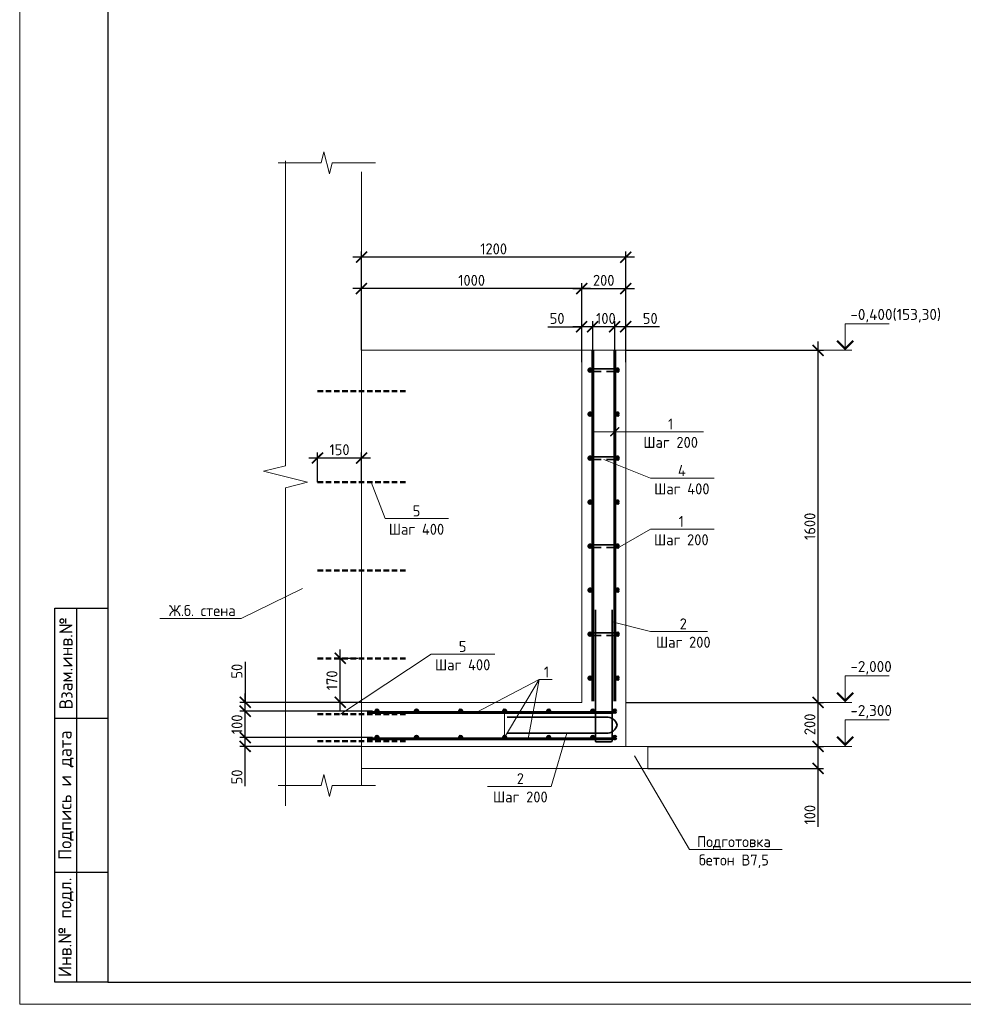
# Model space of a CAD drawing. Header units: millimetres. Extents: x 130535 to 1380046, y -231620 to 121434.
# Tile 1 of 135: x 344596 to 366028, y -231620 to -209245. Entities that reach past the tile are written whole.
import ezdxf
from ezdxf import colors
from ezdxf.entities.mleader import LeaderData, LeaderLine
from ezdxf.enums import TextEntityAlignment as Align
from ezdxf.math import Vec2, Vec3

# ---------------------------------------------------------------- set-up
doc = ezdxf.new("R2010")
doc.units = ezdxf.units.MM
doc.linetypes.add('DASHED2', pattern=[0.375, 0.25, -0.125])
doc.layers.get('DEFPOINTS').update_dxf_attribs({"lineweight": 0})
for name, color, linetype, lineweight in [('Основная 0.35', 7, 'Continuous', 35), ('Основная 0.60', 7, 'Continuous', 60), ('РАЗМЕРЫ', 7, 'Continuous', 9), ('Разрез жилая часть$0$Отметки', 7, 'Continuous', 20), ('Символы 0.20', 7, 'Continuous', 20), ('Текст', 7, 'Continuous', 25), ('Тонкая', 7, 'Continuous', 20), ('Тонкая 0.20', 7, 'Continuous', 20), ('ТОНКИЕ', 7, 'Continuous', 9)]:
    doc.layers.add(name, color=color, linetype=linetype, lineweight=lineweight)
doc.layers.add('ТОЛСТЫЕ_ОСНОВНЫЕ', color=7, linetype='Continuous')
doc.styles.add('GOST-2.304_Type-B', font='GOST_Common.ttf')
doc.styles.add('style1', font='GOST_Common.ttf', dxfattribs={"height": 500})
doc.styles.add('ГОСТ', font='isocpeur.TTF')
doc.dimstyles.new('СПДС', dxfattribs={"dimscale": 100, "dimtxt": 2.5, "dimasz": 2.5, "dimexe": 1.25, "dimexo": 0, "dimtad": 1, "dimdec": 0, "dimtxsty": 'GOST-2.304_Type-B', "dimblk": 'ARCHTICK', "dimcen": 2.5, "dimdle": 2, "dimadec": 0, "dimazin": 2, "dimtfac": 0.75, "dimtdec": 0, "dimtmove": 1, "dimatfit": 3, "dimfxl": 1, "dimtolj": 1, "dimarcsym": 1})

# ---------------------------------------------------------------- blocks, each defined once
blk = doc.blocks.new('*U1423')
at = {"layer": 'ТОЛСТЫЕ_ОСНОВНЫЕ'}
for p, q in [((8, 5), (8, 90)), ((8, 90), (20, 90)), ((13, 5), (13, 90)), ((8, 65), (20, 65)), ((8, 30), (20, 30)), ((20, 5), (8, 5))]:
    blk.add_line(p, q, dxfattribs=at)
blk.add_lwpolyline([(20, 5), (589, 5), (589, 415), (20, 415)], close=True, dxfattribs=at)
at = {"layer": 'ТОНКИЕ'}
blk.add_lwpolyline([(0, 0), (594, 0), (594, 420), (0, 420)], close=True, dxfattribs=at)
at = {"layer": 'Текст', "style": 'style1'}
for s, p in [('Взам.инв.№', (10.5, 77.5)), ('Подпись и дата', (10.5, 47.5)), ('Инв.№ подл.', (10.5, 17.5))]:
    blk.add_text(s, height=3, rotation=90, dxfattribs=at).set_placement(p, align=Align.MIDDLE)
blk = doc.blocks.new('_None')
blk = doc.blocks.new('_ArchTick')
at = {"color": 0, "linetype": 'ByBlock', "const_width": 0.15}
blk.add_lwpolyline([(-0.5, -0.5), (0.5, 0.5)], dxfattribs=at)
blk = doc.blocks.new('*D733')
at = {"layer": 'DEFPOINTS', "color": 0, "linetype": 'Continuous', "lineweight": 0, "transparency": 16777216}
for p in [(349717, -225558), (352610, -225558), (352360, -225758)]:
    blk.add_point(p, dxfattribs=at)
at = {"layer": 'РАЗМЕРЫ', "color": 0, "linetype": 'Continuous', "lineweight": -2, "transparency": 16777216}
for p, q in [((349717, -225958), (349717, -225358)), ((352610, -225558), (349592, -225558)), ((352360, -225758), (349592, -225758)), ((349717, -226666), (349717, -225758))]:
    blk.add_line(p, q, dxfattribs=at)
at = {"layer": 'РАЗМЕРЫ', "color": 0, "linetype": 'Continuous', "lineweight": -2, "transparency": 16777216, "xscale": 250, "yscale": 250, "zscale": 250}
for p, rotation in [((349717, -225558), 90), ((349717, -225758), 270)]:
    blk.add_blockref('_ArchTick', p, dxfattribs=dict(at, rotation=rotation))
at = {"layer": 'РАЗМЕРЫ', "color": 0, "linetype": 'Continuous', "lineweight": 0, "transparency": 16777216, "insert": (349530, -226453), "char_height": 250, "attachment_point": 5, "rotation": 90, "style": 'GOST-2.304_Type-B'}
blk.add_mtext('\\A1;50', dxfattribs=at)
blk = doc.blocks.new('*D734')
at = {"layer": 'DEFPOINTS', "color": 0, "linetype": 'Continuous', "lineweight": 0, "transparency": 16777216}
for p in [(349717, -224958), (352610, -224958), (352610, -225558)]:
    blk.add_point(p, dxfattribs=at)
at = {"layer": 'РАЗМЕРЫ', "color": 0, "linetype": 'Continuous', "lineweight": -2, "transparency": 16777216}
for p, q in [((349717, -225758), (349717, -224758)), ((352610, -224958), (349592, -224958)), ((352610, -225558), (349592, -225558))]:
    blk.add_line(p, q, dxfattribs=at)
at = {"layer": 'РАЗМЕРЫ', "color": 0, "linetype": 'Continuous', "lineweight": -2, "transparency": 16777216, "xscale": 250, "yscale": 250, "zscale": 250}
for p, rotation in [((349717, -224958), 90), ((349717, -225558), 270)]:
    blk.add_blockref('_ArchTick', p, dxfattribs=dict(at, rotation=rotation))
at = {"layer": 'РАЗМЕРЫ', "color": 0, "linetype": 'Continuous', "lineweight": 0, "transparency": 16777216, "insert": (349530, -225258), "char_height": 250, "attachment_point": 5, "rotation": 90, "style": 'GOST-2.304_Type-B'}
blk.add_mtext('\\A1;100', dxfattribs=at)
blk = doc.blocks.new('*D735')
at = {"layer": 'DEFPOINTS', "color": 0, "linetype": 'Continuous', "lineweight": 0, "transparency": 16777216}
for p in [(349717, -224758), (352360, -224758), (352610, -224958)]:
    blk.add_point(p, dxfattribs=at)
at = {"layer": 'РАЗМЕРЫ', "color": 0, "linetype": 'Continuous', "lineweight": -2, "transparency": 16777216}
for p, q in [((349717, -223837), (349717, -224758)), ((349717, -225158), (349717, -224558)), ((352360, -224758), (349592, -224758)), ((352610, -224958), (349592, -224958))]:
    blk.add_line(p, q, dxfattribs=at)
at = {"layer": 'РАЗМЕРЫ', "color": 0, "linetype": 'Continuous', "lineweight": -2, "transparency": 16777216, "xscale": 250, "yscale": 250, "zscale": 250}
for p, rotation in [((349717, -224758), 90), ((349717, -224958), 270)]:
    blk.add_blockref('_ArchTick', p, dxfattribs=dict(at, rotation=rotation))
at = {"layer": 'РАЗМЕРЫ', "color": 0, "linetype": 'Continuous', "lineweight": 0, "transparency": 16777216, "insert": (349530, -224050), "char_height": 250, "attachment_point": 5, "rotation": 90, "style": 'GOST-2.304_Type-B'}
blk.add_mtext('\\A1;50', dxfattribs=at)
blk = doc.blocks.new('*D736')
at = {"layer": 'DEFPOINTS', "color": 0, "linetype": 'Continuous', "lineweight": 0, "transparency": 16777216}
for p in [(358110, -216222), (358360, -217029), (358110, -217154)]:
    blk.add_point(p, dxfattribs=at)
at = {"layer": 'РАЗМЕРЫ', "color": 0, "linetype": 'Continuous', "lineweight": -2, "transparency": 16777216}
for p, q in [((358110, -217154), (358110, -216097)), ((358360, -217029), (358360, -216097)), ((358560, -216222), (357910, -216222)), ((359130, -216222), (358360, -216222))]:
    blk.add_line(p, q, dxfattribs=at)
at = {"layer": 'РАЗМЕРЫ', "color": 0, "linetype": 'Continuous', "lineweight": -2, "transparency": 16777216, "xscale": 250, "yscale": 250, "zscale": 250, "rotation": 180}
blk.add_blockref('_ArchTick', (358110, -216222), dxfattribs=at)
at = {"layer": 'РАЗМЕРЫ', "color": 0, "linetype": 'Continuous', "lineweight": -2, "transparency": 16777216, "xscale": 250, "yscale": 250, "zscale": 250}
blk.add_blockref('_ArchTick', (358360, -216222), dxfattribs=at)
at = {"layer": 'РАЗМЕРЫ', "color": 0, "linetype": 'Continuous', "lineweight": 0, "transparency": 16777216, "insert": (358917, -216034), "char_height": 250, "attachment_point": 5, "style": 'GOST-2.304_Type-B'}
blk.add_mtext('\\A1;50', dxfattribs=at)
blk = doc.blocks.new('*D737')
at = {"layer": 'DEFPOINTS', "color": 0, "linetype": 'Continuous', "lineweight": 0, "transparency": 16777216}
for p in [(357610, -216222), (357610, -217154), (358110, -217154)]:
    blk.add_point(p, dxfattribs=at)
at = {"layer": 'РАЗМЕРЫ', "color": 0, "linetype": 'Continuous', "lineweight": -2, "transparency": 16777216}
for p, q in [((357610, -217154), (357610, -216097)), ((358110, -217154), (358110, -216097)), ((358310, -216222), (357410, -216222))]:
    blk.add_line(p, q, dxfattribs=at)
at = {"layer": 'РАЗМЕРЫ', "color": 0, "linetype": 'Continuous', "lineweight": -2, "transparency": 16777216, "xscale": 250, "yscale": 250, "zscale": 250, "rotation": 180}
blk.add_blockref('_ArchTick', (357610, -216222), dxfattribs=at)
at = {"layer": 'РАЗМЕРЫ', "color": 0, "linetype": 'Continuous', "lineweight": -2, "transparency": 16777216, "xscale": 250, "yscale": 250, "zscale": 250}
blk.add_blockref('_ArchTick', (358110, -216222), dxfattribs=at)
at = {"layer": 'РАЗМЕРЫ', "color": 0, "linetype": 'Continuous', "lineweight": 0, "transparency": 16777216, "insert": (357910, -216034), "char_height": 250, "attachment_point": 5, "style": 'GOST-2.304_Type-B'}
blk.add_mtext('\\A1;100', dxfattribs=at)
blk = doc.blocks.new('*D738')
at = {"layer": 'DEFPOINTS', "color": 0, "linetype": 'Continuous', "lineweight": 0, "transparency": 16777216}
for p in [(357360, -216222), (357360, -217029), (357610, -217154)]:
    blk.add_point(p, dxfattribs=at)
at = {"layer": 'РАЗМЕРЫ', "color": 0, "linetype": 'Continuous', "lineweight": -2, "transparency": 16777216}
for p, q in [((357360, -217029), (357360, -216097)), ((357610, -217154), (357610, -216097)), ((356590, -216222), (357360, -216222)), ((357810, -216222), (357160, -216222))]:
    blk.add_line(p, q, dxfattribs=at)
at = {"layer": 'РАЗМЕРЫ', "color": 0, "linetype": 'Continuous', "lineweight": -2, "transparency": 16777216, "xscale": 250, "yscale": 250, "zscale": 250, "rotation": 180}
blk.add_blockref('_ArchTick', (357360, -216222), dxfattribs=at)
at = {"layer": 'РАЗМЕРЫ', "color": 0, "linetype": 'Continuous', "lineweight": -2, "transparency": 16777216, "xscale": 250, "yscale": 250, "zscale": 250}
blk.add_blockref('_ArchTick', (357610, -216222), dxfattribs=at)
at = {"layer": 'РАЗМЕРЫ', "color": 0, "linetype": 'Continuous', "lineweight": 0, "transparency": 16777216, "insert": (356802, -216034), "char_height": 250, "attachment_point": 5, "style": 'GOST-2.304_Type-B'}
blk.add_mtext('\\A1;50', dxfattribs=at)
blk = doc.blocks.new('*D739')
at = {"layer": 'DEFPOINTS', "color": 0, "linetype": 'Continuous', "lineweight": 0, "transparency": 16777216}
for p in [(358860, -225758), (362730, -225758), (358860, -226258)]:
    blk.add_point(p, dxfattribs=at)
at = {"layer": 'РАЗМЕРЫ', "color": 0, "linetype": 'Continuous', "lineweight": -2, "transparency": 16777216}
for p, q in [((362730, -226458), (362730, -225558)), ((358860, -225758), (362855, -225758)), ((358860, -226258), (362855, -226258)), ((362730, -227586), (362730, -226258))]:
    blk.add_line(p, q, dxfattribs=at)
at = {"layer": 'РАЗМЕРЫ', "color": 0, "linetype": 'Continuous', "lineweight": -2, "transparency": 16777216, "xscale": 250, "yscale": 250, "zscale": 250}
for p, rotation in [((362730, -225758), 90), ((362730, -226258), 270)]:
    blk.add_blockref('_ArchTick', p, dxfattribs=dict(at, rotation=rotation))
at = {"layer": 'РАЗМЕРЫ', "color": 0, "linetype": 'Continuous', "lineweight": 0, "transparency": 16777216, "insert": (362543, -227311), "char_height": 250, "attachment_point": 5, "rotation": 90, "style": 'GOST-2.304_Type-B'}
blk.add_mtext('\\A1;100', dxfattribs=at)
blk = doc.blocks.new('*D740')
at = {"layer": 'DEFPOINTS', "color": 0, "linetype": 'Continuous', "lineweight": 0, "transparency": 16777216}
for p in [(358360, -224758), (362730, -224758), (358860, -225758)]:
    blk.add_point(p, dxfattribs=at)
at = {"layer": 'РАЗМЕРЫ', "color": 0, "linetype": 'Continuous', "lineweight": -2, "transparency": 16777216}
for p, q in [((362730, -225958), (362730, -224558)), ((358360, -224758), (362855, -224758)), ((358860, -225758), (362855, -225758))]:
    blk.add_line(p, q, dxfattribs=at)
at = {"layer": 'РАЗМЕРЫ', "color": 0, "linetype": 'Continuous', "lineweight": -2, "transparency": 16777216, "xscale": 250, "yscale": 250, "zscale": 250}
for p, rotation in [((362730, -224758), 90), ((362730, -225758), 270)]:
    blk.add_blockref('_ArchTick', p, dxfattribs=dict(at, rotation=rotation))
at = {"layer": 'РАЗМЕРЫ', "color": 0, "linetype": 'Continuous', "lineweight": 0, "transparency": 16777216, "insert": (362543, -225258), "char_height": 250, "attachment_point": 5, "rotation": 90, "style": 'GOST-2.304_Type-B'}
blk.add_mtext('\\A1;200', dxfattribs=at)
blk = doc.blocks.new('*D741')
at = {"layer": 'DEFPOINTS', "color": 0, "linetype": 'Continuous', "lineweight": 0, "transparency": 16777216}
for p in [(358360, -215356), (357360, -216758), (358360, -216758)]:
    blk.add_point(p, dxfattribs=at)
at = {"layer": 'РАЗМЕРЫ', "color": 0, "linetype": 'Continuous', "lineweight": -2, "transparency": 16777216}
for p, q in [((357360, -216758), (357360, -215231)), ((358360, -216758), (358360, -215231)), ((357160, -215356), (358560, -215356))]:
    blk.add_line(p, q, dxfattribs=at)
at = {"layer": 'РАЗМЕРЫ', "color": 0, "linetype": 'Continuous', "lineweight": -2, "transparency": 16777216, "xscale": 250, "yscale": 250, "zscale": 250, "rotation": 180}
blk.add_blockref('_ArchTick', (357360, -215356), dxfattribs=at)
at = {"layer": 'РАЗМЕРЫ', "color": 0, "linetype": 'Continuous', "lineweight": -2, "transparency": 16777216, "xscale": 250, "yscale": 250, "zscale": 250}
blk.add_blockref('_ArchTick', (358360, -215356), dxfattribs=at)
at = {"layer": 'РАЗМЕРЫ', "color": 0, "linetype": 'Continuous', "lineweight": 0, "transparency": 16777216, "insert": (357860, -215168), "char_height": 250, "attachment_point": 5, "style": 'GOST-2.304_Type-B'}
blk.add_mtext('\\A1;200', dxfattribs=at)
blk = doc.blocks.new('*D742')
at = {"layer": 'DEFPOINTS', "color": 0, "linetype": 'Continuous', "lineweight": 0, "transparency": 16777216}
for p in [(352360, -215356), (352360, -216758), (357360, -216758)]:
    blk.add_point(p, dxfattribs=at)
at = {"layer": 'РАЗМЕРЫ', "color": 0, "linetype": 'Continuous', "lineweight": -2, "transparency": 16777216}
for p, q in [((352360, -216758), (352360, -215231)), ((357360, -216758), (357360, -215231)), ((357560, -215356), (352160, -215356))]:
    blk.add_line(p, q, dxfattribs=at)
at = {"layer": 'РАЗМЕРЫ', "color": 0, "linetype": 'Continuous', "lineweight": -2, "transparency": 16777216, "xscale": 250, "yscale": 250, "zscale": 250, "rotation": 180}
blk.add_blockref('_ArchTick', (352360, -215356), dxfattribs=at)
at = {"layer": 'РАЗМЕРЫ', "color": 0, "linetype": 'Continuous', "lineweight": -2, "transparency": 16777216, "xscale": 250, "yscale": 250, "zscale": 250}
blk.add_blockref('_ArchTick', (357360, -215356), dxfattribs=at)
at = {"layer": 'РАЗМЕРЫ', "color": 0, "linetype": 'Continuous', "lineweight": 0, "transparency": 16777216, "insert": (354860, -215168), "char_height": 250, "attachment_point": 5, "style": 'GOST-2.304_Type-B'}
blk.add_mtext('\\A1;1000', dxfattribs=at)
blk = doc.blocks.new('*D743')
at = {"layer": 'DEFPOINTS', "color": 0, "linetype": 'Continuous', "lineweight": 0, "transparency": 16777216}
for p in [(358360, -216758), (362730, -216758), (362479, -224758)]:
    blk.add_point(p, dxfattribs=at)
at = {"layer": 'РАЗМЕРЫ', "color": 0, "linetype": 'Continuous', "lineweight": -2, "transparency": 16777216}
for p, q in [((362730, -224958), (362730, -216558)), ((358360, -216758), (362855, -216758)), ((362479, -224758), (362855, -224758))]:
    blk.add_line(p, q, dxfattribs=at)
at = {"layer": 'РАЗМЕРЫ', "color": 0, "linetype": 'Continuous', "lineweight": -2, "transparency": 16777216, "xscale": 250, "yscale": 250, "zscale": 250}
for p, rotation in [((362730, -216758), 90), ((362730, -224758), 270)]:
    blk.add_blockref('_ArchTick', p, dxfattribs=dict(at, rotation=rotation))
at = {"layer": 'РАЗМЕРЫ', "color": 0, "linetype": 'Continuous', "lineweight": 0, "transparency": 16777216, "insert": (362543, -220758), "char_height": 250, "attachment_point": 5, "rotation": 90, "style": 'GOST-2.304_Type-B'}
blk.add_mtext('\\A1;1600', dxfattribs=at)
blk = doc.blocks.new('*D751')
at = {"layer": 'DEFPOINTS', "color": 0, "linetype": 'Continuous', "lineweight": 0, "transparency": 16777216}
for p in [(352360, -214641), (352360, -216758), (358360, -216758)]:
    blk.add_point(p, dxfattribs=at)
at = {"layer": 'РАЗМЕРЫ', "color": 0, "linetype": 'Continuous', "lineweight": -2, "transparency": 16777216}
for p, q in [((352360, -216758), (352360, -214516)), ((358360, -216758), (358360, -214516)), ((358560, -214641), (352160, -214641))]:
    blk.add_line(p, q, dxfattribs=at)
at = {"layer": 'РАЗМЕРЫ', "color": 0, "linetype": 'Continuous', "lineweight": -2, "transparency": 16777216, "xscale": 250, "yscale": 250, "zscale": 250, "rotation": 180}
blk.add_blockref('_ArchTick', (352360, -214641), dxfattribs=at)
at = {"layer": 'РАЗМЕРЫ', "color": 0, "linetype": 'Continuous', "lineweight": -2, "transparency": 16777216, "xscale": 250, "yscale": 250, "zscale": 250}
blk.add_blockref('_ArchTick', (358360, -214641), dxfattribs=at)
at = {"layer": 'РАЗМЕРЫ', "color": 0, "linetype": 'Continuous', "lineweight": 0, "transparency": 16777216, "insert": (355360, -214453), "char_height": 250, "attachment_point": 5, "style": 'GOST-2.304_Type-B'}
blk.add_mtext('\\A1;1200', dxfattribs=at)
blk = doc.blocks.new('*D752')
at = {"layer": 'DEFPOINTS', "color": 0, "linetype": 'Continuous', "lineweight": 0, "transparency": 16777216}
for p in [(352360, -219205), (351360, -219758), (352360, -219758)]:
    blk.add_point(p, dxfattribs=at)
at = {"layer": 'РАЗМЕРЫ', "color": 0, "linetype": 'Continuous', "lineweight": -2, "transparency": 16777216}
for p, q in [((351160, -219205), (352560, -219205)), ((351360, -219758), (351360, -219080)), ((352360, -219758), (352360, -219080))]:
    blk.add_line(p, q, dxfattribs=at)
at = {"layer": 'РАЗМЕРЫ', "color": 0, "linetype": 'Continuous', "lineweight": -2, "transparency": 16777216, "xscale": 250, "yscale": 250, "zscale": 250, "rotation": 180}
blk.add_blockref('_ArchTick', (351360, -219205), dxfattribs=at)
at = {"layer": 'РАЗМЕРЫ', "color": 0, "linetype": 'Continuous', "lineweight": -2, "transparency": 16777216, "xscale": 250, "yscale": 250, "zscale": 250}
blk.add_blockref('_ArchTick', (352360, -219205), dxfattribs=at)
at = {"layer": 'РАЗМЕРЫ', "color": 0, "linetype": 'Continuous', "lineweight": 0, "transparency": 16777216, "insert": (351860, -219017), "char_height": 250, "attachment_point": 5, "style": 'GOST-2.304_Type-B'}
blk.add_mtext('\\A1;150', dxfattribs=at)
blk = doc.blocks.new('*D753')
at = {"layer": 'DEFPOINTS', "color": 0, "linetype": 'Continuous', "lineweight": 0, "transparency": 16777216}
for p in [(351875, -223758), (352287, -223758), (352287, -224758)]:
    blk.add_point(p, dxfattribs=at)
at = {"layer": 'РАЗМЕРЫ', "color": 0, "linetype": 'Continuous', "lineweight": -2, "transparency": 16777216}
for p, q in [((351875, -224958), (351875, -223558)), ((352287, -223758), (351750, -223758)), ((352287, -224758), (351750, -224758))]:
    blk.add_line(p, q, dxfattribs=at)
at = {"layer": 'РАЗМЕРЫ', "color": 0, "linetype": 'Continuous', "lineweight": -2, "transparency": 16777216, "xscale": 250, "yscale": 250, "zscale": 250}
for p, rotation in [((351875, -223758), 90), ((351875, -224758), 270)]:
    blk.add_blockref('_ArchTick', p, dxfattribs=dict(at, rotation=rotation))
at = {"layer": 'РАЗМЕРЫ', "color": 0, "linetype": 'Continuous', "lineweight": 0, "transparency": 16777216, "insert": (351688, -224258), "char_height": 250, "attachment_point": 5, "rotation": 90, "style": 'GOST-2.304_Type-B'}
blk.add_mtext('\\A1;170', dxfattribs=at)

msp = doc.modelspace()

# ---------------------------------------------------------------- linework, layer by layer
at = {"linetype": 'DASHED2', "lineweight": 50, "ltscale": 500}
for p, q in [((351360.3, -217684.8), (353360.3, -217684.8)), ((351360.3, -219758.4), (353360.3, -219758.4)), ((351360.3, -221758.4), (353360.3, -221758.4)), ((351360.3, -223758.4), (353360.3, -223758.4)), ((351360.3, -225028.5), (353360.3, -225028.5)), ((351360.3, -225638.5), (353360.3, -225638.5))]:
    msp.add_line(p, q, dxfattribs=at)
at = {"linetype": 'ByBlock', "lineweight": 20, "ltscale": 0.5}
msp.add_lwpolyline([(350633.5, -212456), (350633.5, -219381), (350133.5, -219506), (351133.5, -219756), (350633.5, -219881), (350633.5, -227106)], dxfattribs=at)
at = {"layer": 'Основная 0.35'}
for p, q in [((358170.3, -217178.5), (357550.3, -217178.5)), ((357550.3, -217238.5), (357800.3, -217238.5)), ((358170.3, -217238.5), (357920.3, -217238.5)), ((358170.3, -219178.5), (357550.3, -219178.5)), ((357550.3, -219238.5), (357800.3, -219238.5)), ((358170.3, -219238.5), (357920.3, -219238.5)), ((358170.3, -221178.5), (357550.3, -221178.5)), ((357550.3, -221238.5), (357800.3, -221238.5)), ((358170.3, -221238.5), (357920.3, -221238.5)), ((357670.3, -225630.4), (357670.3, -222655.4)), ((358050.3, -225630.4), (358050.3, -222655.4)), ((358170.3, -223178.5), (357550.3, -223178.5)), ((357550.3, -223238.5), (357800.3, -223238.5)), ((358170.3, -223238.5), (357920.3, -223238.5)), ((355664.7, -225094.2), (357914.7, -225094.2)), ((355664.7, -225454.8), (357914.7, -225454.8)), ((357695.3, -225655.4), (358025.3, -225655.4))]:
    msp.add_line(p, q, dxfattribs=at)
for centre, radius, start, end in [((357550.3, -217208.5), 30, 90, 270), ((358170.3, -217208.5), 30, 270, 90), ((357550.3, -219208.5), 30, 90, 270), ((358170.3, -219208.5), 30, 270, 90), ((357550.3, -221208.5), 30, 90, 270), ((358170.3, -221208.5), 30, 270, 90), ((357550.3, -223208.5), 30, 90, 270), ((358170.3, -223208.5), 30, 270, 90), ((357937.3, -225326.2), 233.1, 12.58776, 95.55165), ((357937.3, -225222.8), 233.1, 264.44835, 347.41224), ((357695.3, -225630.4), 25, 180, 270), ((358025.3, -225630.4), 25, 270, 0)]:
    msp.add_arc(centre, radius, start, end, dxfattribs=at)
at = {"layer": 'Основная 0.60'}
for p, q in [((357610.3, -224733.5), (357610.3, -216758.5)), ((358110.3, -224733.5), (358110.3, -216758.5)), ((358076.6, -224988.5), (352485.3, -224988.5)), ((358076.6, -225588.5), (352485.3, -225588.5))]:
    msp.add_line(p, q, dxfattribs=at)
for centre in [(357550.3, -217208.5), (358170.3, -217208.5), (357550.3, -218208.5), (358170.3, -218208.5), (357550.3, -219208.5), (358170.3, -219208.5), (357550.3, -220208.5), (358170.3, -220208.5), (357550.3, -221208.5), (358170.3, -221208.5), (357550.3, -222208.5), (358170.3, -222208.5), (357550.3, -223208.5), (358170.3, -223208.5), (357550.3, -224208.5), (358170.3, -224208.5), (352710.3, -224958.5), (353610.3, -224958.5), (354610.3, -224958.5), (355610.3, -224958.5), (356610.3, -224958.5), (357610.3, -224958.5), (358110.3, -224958.5), (352710.3, -225558.5), (353610.3, -225558.5), (354610.3, -225558.5), (355610.3, -225558.5), (356610.3, -225558.5), (357610.3, -225558.5), (358110.3, -225558.5)]:
    msp.add_circle(centre, 30, dxfattribs=at)
at = {"layer": 'РАЗМЕРЫ', "linetype": 'Continuous', "lineweight": 0}
for p, q in [((356391.9, -224242.6), (354960.2, -224988.5)), ((356391.9, -224242.6), (356142.3, -225588.5)), ((350633.5, -224758.5), (352360.3, -224758.5))]:
    msp.add_line(p, q, dxfattribs=at)
at = {"layer": 'Символы 0.20', "color": 1, "linetype": 'Continuous', "lineweight": 20, "ltscale": 100}
for p, q in [((363345.3, -216158.5), (364345.3, -216158.5)), ((362479.2, -216758.5), (363345.3, -216758.5)), ((363345.3, -224158.5), (364345.3, -224158.5)), ((362479.2, -224758.5), (363345.3, -224758.5)), ((363345.3, -225158.5), (364345.3, -225158.5)), ((362479.2, -225758.5), (363345.3, -225758.5))]:
    msp.add_line(p, q, dxfattribs=at)
at = {"layer": 'Символы 0.20', "color": 1, "linetype": 'Continuous', "lineweight": 20, "ltscale": 10000}
for p, q in [((363495.3, -216758.5), (363195.3, -216758.5)), ((363495.3, -224758.5), (363195.3, -224758.5)), ((363495.3, -225758.5), (363195.3, -225758.5))]:
    msp.add_line(p, q, dxfattribs=at)
at = {"layer": 'Символы 0.20'}
msp.add_line((358921, -223149.8), (359021, -223149.8), dxfattribs=at)
at = {"layer": 'Символы 0.20', "color": 1, "linetype": 'Continuous', "lineweight": 20, "ltscale": 10000}
for points in [[(363345.3, -216758.5), (363345.3, -216158.5)], [(363345.3, -224758.5), (363345.3, -224158.5)], [(363345.3, -225758.5), (363345.3, -225158.5)]]:
    msp.add_lwpolyline(points, dxfattribs=at)
at = {"layer": 'Символы 0.20', "color": 1, "linetype": 'Continuous', "lineweight": 20, "ltscale": 10000, "const_width": 50}
for points in [[(363162.9, -216540.8), (363345.3, -216723.1), (363527.6, -216540.8)], [(363162.9, -224540.8), (363345.3, -224723.1), (363527.6, -224540.8)], [(363162.9, -225540.8), (363345.3, -225723.1), (363527.6, -225540.8)]]:
    msp.add_lwpolyline(points, dxfattribs=at)
at = {"layer": 'Символы 0.20'}
for points in [[(358050.3, -222932.1), (358921, -223149.8)], [(359021, -223149.8), (360215.6, -223149.8)]]:
    msp.add_lwpolyline(points, dxfattribs=at)
at = {"layer": 'Тонкая'}
for points in [[(350464.7, -212494.7), (350614.7, -212494.7), (351444.3, -212494.7), (351506.8, -212244.7), (351631.8, -212744.7), (351694.3, -212494.7), (352523.8, -212494.7), (352673.8, -212494.7)], [(350464.7, -226647), (350614.7, -226647), (351444.3, -226647), (351506.8, -226397), (351631.8, -226897), (351694.3, -226647), (352523.8, -226647), (352673.8, -226647)]]:
    msp.add_lwpolyline(points, dxfattribs=at)
at = {"layer": 'Тонкая 0.20'}
for p, q in [((352360.3, -212706), (352360.3, -226647)), ((357360.3, -216758.5), (352360.3, -216758.5)), ((357360.3, -216758.5), (358360.3, -216758.5)), ((357360.3, -224733.5), (357360.3, -216758.5)), ((358360.3, -216758.5), (358360.3, -224733.5)), ((357360.3, -224758.5), (357360.3, -218593.9)), ((358360.3, -218593.9), (358360.3, -225758.5)), ((352360.3, -225758.5), (352360.3, -224758.5)), ((352360.3, -224758.5), (357360.3, -224758.5)), ((358860.3, -225758.5), (352360.3, -225758.5)), ((358860.3, -225758.5), (358860.3, -226258.5)), ((359860.3, -225758.5), (360360.3, -225758.5)), ((358860.3, -226258.5), (352360.3, -226258.5))]:
    msp.add_line(p, q, dxfattribs=at)

# ---------------------------------------------------------------- block references
at = {"xscale": 100, "yscale": 100, "zscale": 100}
msp.add_blockref('*U1423', (344595.6, -231619.8), dxfattribs=at)

# ---------------------------------------------------------------- texts
at = {"layer": 'Разрез жилая часть$0$Отметки', "linetype": 'Continuous', "lineweight": 25, "ltscale": 100, "style": 'ГОСТ'}
for s, p in [('-0,400(153,30)', (363462.8, -216068.5)), ('-2,000', (363462.8, -224068.5)), ('-2,300', (363462.8, -225068.5))]:
    msp.add_text(s, height=250, dxfattribs=at).set_placement(p)
at = {"layer": 'Символы 0.20', "insert": (359668.1, -222849.8), "char_height": 250, "attachment_point": 2, "style": 'GOST-2.304_Type-B'}
msp.add_mtext('2\\PШаг 200', dxfattribs=at)

# ---------------------------------------------------------------- dimensions: what is measured, and where the dimension line sits
at = {"layer": 'РАЗМЕРЫ', "color": 3, "linetype": 'Continuous', "lineweight": 0}
for base, p1, p2, picture, middle in [((352360.3, -214640.6), (358360.3, -216758.5), (352360.3, -216758.5), '*D751', (355360.3, -214453.1)), ((352360.3, -215356), (357360.3, -216758.5), (352360.3, -216758.5), '*D742', (354860.3, -215168.5)), ((358360.3, -215356), (357360.3, -216758.5), (358360.3, -216758.5), '*D741', (357860.3, -215168.5))]:
    dim = msp.add_linear_dim(base=base, p1=p1, p2=p2, dimstyle='СПДС', override={"dimlfac": 0.2}, dxfattribs=at)
    dim.commit()
    dim.dimension.update_dxf_attribs({"geometry": picture, "text_midpoint": middle})
for base, p1, p2, angle, picture, middle in [((357360.3, -216221.9), (357610.3, -217154.4), (357360.3, -217029.4), 180, '*D738', (356802.2, -216252.8)), ((357610.3, -216221.9), (358110.3, -217154.4), (357610.3, -217154.4), 180, '*D737', (357910.3, -216221.9)), ((358110.3, -216221.9), (358360.3, -217029.4), (358110.3, -217154.4), 180, '*D736', (358917.1, -216251.9)), ((362730.1, -225758.5), (358860.3, -226258.5), (358860.3, -225758.5), 90, '*D739', (362974.1, -227310.8))]:
    dim = msp.add_linear_dim(base=base, p1=p1, p2=p2, angle=angle, dimstyle='СПДС', override={"dimlfac": 0.2}, dxfattribs=at)
    dim.commit()
    dim.dimension.update_dxf_attribs({"geometry": picture, "text_midpoint": middle, "dimtype": 160})
for base, p1, p2, picture, middle in [((362730.1, -216758.5), (362479.2, -224758.5), (358360.3, -216758.5), '*D743', (362542.6, -220758.5)), ((362730.1, -224758.5), (358860.3, -225758.5), (358360.3, -224758.5), '*D740', (362542.6, -225258.5))]:
    dim = msp.add_linear_dim(base=base, p1=p1, p2=p2, angle=90, dimstyle='СПДС', override={"dimlfac": 0.2}, dxfattribs=at)
    dim.commit()
    dim.dimension.update_dxf_attribs({"geometry": picture, "text_midpoint": middle})
at = {"layer": 'РАЗМЕРЫ', "linetype": 'Continuous', "lineweight": 0}
dim = msp.add_linear_dim(base=(352360.3, -219204.8), p1=(351360.3, -219758.4), p2=(352360.3, -219758.4), text='150', dimstyle='СПДС', dxfattribs=at)
dim.commit()
dim.dimension.update_dxf_attribs({"geometry": '*D752', "text_midpoint": (351860.3, -219017.3)})
at = {"layer": 'РАЗМЕРЫ', "color": 3, "linetype": 'Continuous', "lineweight": 0}
for base, p1, p2, text, picture, middle in [((351875.2, -223758.4), (352286.7, -224758.5), (352286.7, -223758.4), '170', '*D753', (351687.7, -224258.4)), ((349717.2, -224958.5), (352610.3, -225558.5), (352610.3, -224958.5), '100', '*D734', (349529.7, -225258.5))]:
    dim = msp.add_linear_dim(base=base, p1=p1, p2=p2, angle=90, text=text, dimstyle='СПДС', override={"dimlfac": 0.2}, dxfattribs=at)
    dim.commit()
    dim.dimension.update_dxf_attribs({"geometry": picture, "text_midpoint": middle})
for base, p1, p2, picture, middle in [((349717.2, -224758.5), (352610.3, -224958.5), (352360.3, -224758.5), '*D735', (349698.4, -224049.9)), ((349717.2, -225558.5), (352360.3, -225758.5), (352610.3, -225558.5), '*D733', (349768.8, -226453.1))]:
    dim = msp.add_linear_dim(base=base, p1=p1, p2=p2, angle=90, text='50', dimstyle='СПДС', override={"dimlfac": 0.2}, dxfattribs=at)
    dim.commit()
    dim.dimension.update_dxf_attribs({"geometry": picture, "text_midpoint": middle, "dimtype": 160})

# ---------------------------------------------------------------- leaders
at = {"layer": 'Символы 0.20'}
ml = msp.add_multileader_mtext('Standard', dxfattribs=at)
ml.set_content('1\\PШаг 200', color=256, style='GOST-2.304_Type-B')
ml.set_leader_properties(color=256, linetype='ByLayer', lineweight=-1)
ml.set_arrow_properties(name='ARCHTICK')
ml.build(insert=Vec2(0, 0))
ml.multileader.update_dxf_attribs({"text_left_attachment_type": 6, "text_right_attachment_type": 6, "dogleg_length": 1, "arrow_head_size": 200, "scale": 20})
ctx = ml.context
ctx.base_point, ctx.scale, ctx.char_height, ctx.arrow_head_size, ctx.landing_gap_size, ctx.plane_origin = Vec3(358779.2, -218608.2), 20, 250, 200, 9, Vec3(355110.3, -218308.2)
ctx.left_attachment, ctx.right_attachment, ctx.text_align_type = 6, 6, 1
notes = []
notes.append((ctx, [(1, (1, 1, 0), (358679.2, -218608.2), (1, 0), 100, [(1, [(358110.3, -218608.2), (357610.3, -218608.2)], 0, [])])]))
ctx.mtext.insert, ctx.mtext.alignment, ctx.mtext.flow_direction = Vec3(359381, -218308.2), 2, 5
ml = msp.add_multileader_mtext('Standard', dxfattribs=at)
ml.set_content('4\\PШаг 400', color=256, style='GOST-2.304_Type-B')
ml.set_leader_properties(color=256, linetype='ByLayer', lineweight=-1)
ml.set_arrow_properties(name='NONE')
ml.build(insert=Vec2(0, 0))
ml.multileader.update_dxf_attribs({"text_left_attachment_type": 6, "text_right_attachment_type": 6, "dogleg_length": 1, "arrow_head_size": 18, "scale": 20})
ctx = ml.context
ctx.base_point, ctx.scale, ctx.char_height, ctx.arrow_head_size, ctx.landing_gap_size, ctx.plane_origin = Vec3(359021, -219664.9), 20, 250, 18, 9, Vec3(355170.3, -223418.3)
ctx.left_attachment, ctx.right_attachment, ctx.text_align_type = 6, 6, 1
notes.append((ctx, [(0, (1, 1, 0), (358921, -219664.9), (1, 0), 100, [(0, [(357860.3, -219238.5)], 0, [])])]))
ctx.mtext.insert, ctx.mtext.alignment, ctx.mtext.flow_direction = Vec3(359635.3, -219364.9), 2, 5
ml = msp.add_multileader_mtext('Standard', dxfattribs=at)
ml.set_content('5\\PШаг 400', color=256, style='GOST-2.304_Type-B')
ml.set_leader_properties(color=256, linetype='ByLayer', lineweight=-1)
ml.set_arrow_properties(name='NONE')
ml.build(insert=Vec2(0, 0))
ml.multileader.update_dxf_attribs({"text_left_attachment_type": 6, "text_right_attachment_type": 6, "dogleg_length": 1, "arrow_head_size": 18, "scale": 20})
ctx = ml.context
ctx.base_point, ctx.scale, ctx.char_height, ctx.arrow_head_size, ctx.landing_gap_size, ctx.plane_origin = Vec3(352993.7, -220583), 20, 250, 18, 9, Vec3(352143, -220458.4)
ctx.left_attachment, ctx.right_attachment, ctx.text_align_type = 6, 6, 1
notes.append((ctx, [(0, (1, 1, 0), (352893.7, -220583), (1, 0), 100, [(0, [(352577.9, -219758.4)], 0, [])])]))
ctx.mtext.insert, ctx.mtext.alignment, ctx.mtext.flow_direction = Vec3(353608, -220283), 2, 5
ml = msp.add_multileader_mtext('Standard', dxfattribs=at)
ml.set_content('1\\PШаг 200', color=256, style='GOST-2.304_Type-B')
ml.set_leader_properties(color=256, linetype='ByLayer', lineweight=-1)
ml.set_arrow_properties(name='NONE')
ml.build(insert=Vec2(0, 0))
ml.multileader.update_dxf_attribs({"text_left_attachment_type": 6, "text_right_attachment_type": 6, "dogleg_length": 1, "arrow_head_size": 18, "scale": 20})
ctx = ml.context
ctx.base_point, ctx.scale, ctx.char_height, ctx.arrow_head_size, ctx.landing_gap_size, ctx.plane_origin = Vec3(359021, -220822.3), 20, 250, 18, 9, Vec3(355170.3, -220955.7)
ctx.left_attachment, ctx.right_attachment, ctx.text_align_type = 6, 6, 1
notes.append((ctx, [(0, (1, 1, 0), (358921, -220822.3), (1, 0), 100, [(0, [(358170.3, -221255.7)], 0, [])])]))
ctx.mtext.insert, ctx.mtext.alignment, ctx.mtext.flow_direction = Vec3(359622.8, -220522.3), 2, 5
ml = msp.add_multileader_mtext('Standard', dxfattribs=at)
ml.set_content('Ж.б. стена', color=256, style='GOST-2.304_Type-B')
ml.set_leader_properties(color=256, linetype='ByLayer', lineweight=-1)
ml.set_arrow_properties(name='NONE')
ml.build(insert=Vec2(0, 0))
ml.multileader.update_dxf_attribs({"text_left_attachment_type": 6, "text_right_attachment_type": 6, "dogleg_length": 1, "arrow_head_size": 18, "scale": 20})
ctx = ml.context
ctx.base_point, ctx.scale, ctx.char_height, ctx.arrow_head_size, ctx.landing_gap_size, ctx.plane_origin = Vec3(347971.9, -222848.9), 20, 250, 18, 9, Vec3(350004.5, -223156.6)
ctx.left_attachment, ctx.right_attachment = 6, 6
notes.append((ctx, [(0, (1, 1, 0), (349625.5, -222848.9), (-1, 0), 100, [(0, [(351015.2, -222171.2)], 0, [])])]))
ctx.mtext.insert, ctx.mtext.flow_direction = Vec3(347980.9, -222548.9), 5
ml = msp.add_multileader_mtext('Standard', dxfattribs=at)
ml.set_content('5\\PШаг 400', color=256, style='GOST-2.304_Type-B')
ml.set_leader_properties(color=256, linetype='ByLayer', lineweight=-1)
ml.set_arrow_properties(name='NONE')
ml.build(insert=Vec2(0, 0))
ml.multileader.update_dxf_attribs({"text_left_attachment_type": 6, "text_right_attachment_type": 6, "dogleg_length": 1, "arrow_head_size": 18, "scale": 20})
ctx = ml.context
ctx.base_point, ctx.scale, ctx.char_height, ctx.arrow_head_size, ctx.landing_gap_size, ctx.plane_origin = Vec3(354042.1, -223663.2), 20, 250, 18, 9, Vec3(353191.4, -223538.6)
ctx.left_attachment, ctx.right_attachment, ctx.text_align_type = 6, 6, 1
notes.append((ctx, [(0, (1, 1, 0), (353942.1, -223663.2), (1, 0), 100, [(0, [(351878.7, -225028.5)], 0, [])])]))
ctx.mtext.insert, ctx.mtext.alignment, ctx.mtext.flow_direction = Vec3(354656.4, -223363.2), 2, 5
ml = msp.add_multileader_mtext('Standard', dxfattribs=at)
ml.set_content('1', color=256, style='GOST-2.304_Type-B')
ml.set_leader_properties(color=256, linetype='ByLayer', lineweight=-1)
ml.set_arrow_properties(name='NONE')
ml.build(insert=Vec2(0, 0))
ml.multileader.update_dxf_attribs({"text_left_attachment_type": 6, "text_right_attachment_type": 6, "dogleg_length": 1, "arrow_head_size": 18, "scale": 20})
ctx = ml.context
ctx.base_point, ctx.scale, ctx.char_height, ctx.arrow_head_size, ctx.landing_gap_size, ctx.plane_origin = Vec3(356491.9, -224242.6), 20, 250, 18, 9, Vec3(355743.6, -220088.5)
ctx.left_attachment, ctx.right_attachment = 6, 6
notes.append((ctx, [(0, (1, 1, 0), (356391.9, -224242.6), (1, 0), 100, [(1, [(355610.3, -224958.5), (355610.3, -225558.5)], 0, [])])]))
ctx.mtext.insert, ctx.mtext.width, ctx.mtext.flow_direction = Vec3(356500.9, -223942.6), 28.429, 5
ml = msp.add_multileader_mtext('Standard', dxfattribs=at)
ml.set_content('2\\PШаг 200', color=256, style='GOST-2.304_Type-B')
ml.set_leader_properties(color=256, linetype='ByLayer', lineweight=-1)
ml.set_arrow_properties(name='NONE')
ml.build(insert=Vec2(0, 0))
ml.multileader.update_dxf_attribs({"text_left_attachment_type": 6, "text_right_attachment_type": 6, "dogleg_length": 1, "arrow_head_size": 18, "scale": 20})
ctx = ml.context
ctx.base_point, ctx.scale, ctx.char_height, ctx.arrow_head_size, ctx.landing_gap_size, ctx.plane_origin = Vec3(355365.5, -226667.1), 20, 250, 18, 9, Vec3(350275.9, -222333.8)
ctx.left_attachment, ctx.right_attachment, ctx.text_align_type = 6, 6, 1
notes.append((ctx, [(1, (1, 1, 0), (356669.1, -226667.1), (-1, 0), 100, [(0, [(357022.2, -225454.8)], 0, [])])]))
ctx.mtext.insert, ctx.mtext.alignment, ctx.mtext.flow_direction = Vec3(355967.3, -226367.1), 2, 5
ml = msp.add_multileader_mtext('Standard', dxfattribs=at)
ml.set_content('Подготовка\\Pбетон В7,5', color=256, style='GOST-2.304_Type-B')
ml.set_leader_properties(color=256, linetype='ByLayer', lineweight=-1)
ml.set_arrow_properties(name='NONE')
ml.build(insert=Vec2(0, 0))
ml.multileader.update_dxf_attribs({"text_left_attachment_type": 6, "text_right_attachment_type": 6, "dogleg_length": 1, "arrow_head_size": 18, "scale": 20})
ctx = ml.context
ctx.base_point, ctx.scale, ctx.char_height, ctx.arrow_head_size, ctx.landing_gap_size, ctx.plane_origin = Vec3(359908, -228099), 20, 250, 18, 9, Vec3(358569.2, -224277)
ctx.left_attachment, ctx.right_attachment, ctx.text_align_type = 6, 6, 1
notes.append((ctx, [(1, (1, 1, 0), (359808, -228099), (1, 0), 100, [(0, [(358555.9, -225975.7)], 0, [])])]))
ctx.mtext.insert, ctx.mtext.alignment, ctx.mtext.flow_direction = Vec3(360817, -227799), 2, 5
for ctx, leaders in notes:
    for number, flags, end, landing, length, lines in leaders:
        leader = LeaderData()
        leader.index, (leader.has_last_leader_line, leader.has_dogleg_vector, leader.attachment_direction) = number, flags
        leader.last_leader_point, leader.dogleg_vector, leader.dogleg_length = Vec3(end), Vec3(landing), length
        for number, points, colour, breaks in lines:
            line = LeaderLine()
            line.index, line.vertices, line.color, line.breaks = number, Vec3.list(points), colors.encode_raw_color(colour), breaks
            leader.lines.append(line)
        ctx.leaders.append(leader)

doc.saveas('drawing.dxf')
